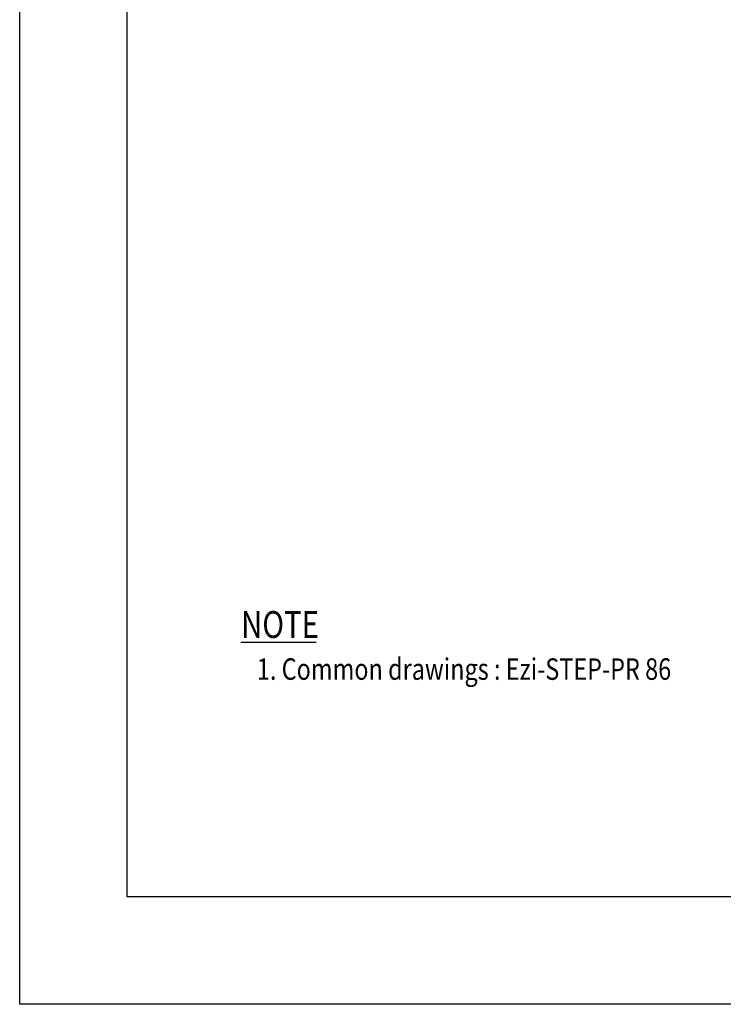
# Model space of a CAD drawing. Header units: millimetres. Extents: x 0 to 594, y 0 to 420.
# Tile 1 of 11: x 0 to 131, y 0 to 183. Entities that reach past the tile are written whole.
import ezdxf

# ---------------------------------------------------------------- set-up
doc = ezdxf.new("R2010")
doc.units = ezdxf.units.MM
doc.styles.add('H', font='txt')

msp = doc.modelspace()

# ---------------------------------------------------------------- linework, layer by layer
msp.add_line((41.1575, 67.4424), (55.1575, 67.4424))
at = {"color": 6}
msp.add_lwpolyline([(0, 420), (594, 420), (594, 0), (0, 0)], close=True, dxfattribs=at)
at = {"color": 4}
msp.add_lwpolyline([(20, 400), (574, 400), (574, 20), (20, 20)], close=True, dxfattribs=at)

# ---------------------------------------------------------------- texts
at = {"char_height": 5, "attachment_point": 1, "style": 'H'}
for s, width, insert in [('{\\fGulim|b0|i0|c129|p50;\\W0.8;NOTE}', 13.209034, (41.206, 73.2126)), ('{\\fGulim|b0|i0|c129|p50;\\H0.8x;\\W0.8;   1. Common drawings : Ezi-STEP-PR 86}', 87.896642, (41.206, 64.4126))]:
    msp.add_mtext_dynamic_manual_height_columns(s, width=width, gutter_width=12.5, heights=[0], dxfattribs=dict(at, insert=insert))

doc.saveas('drawing.dxf')
